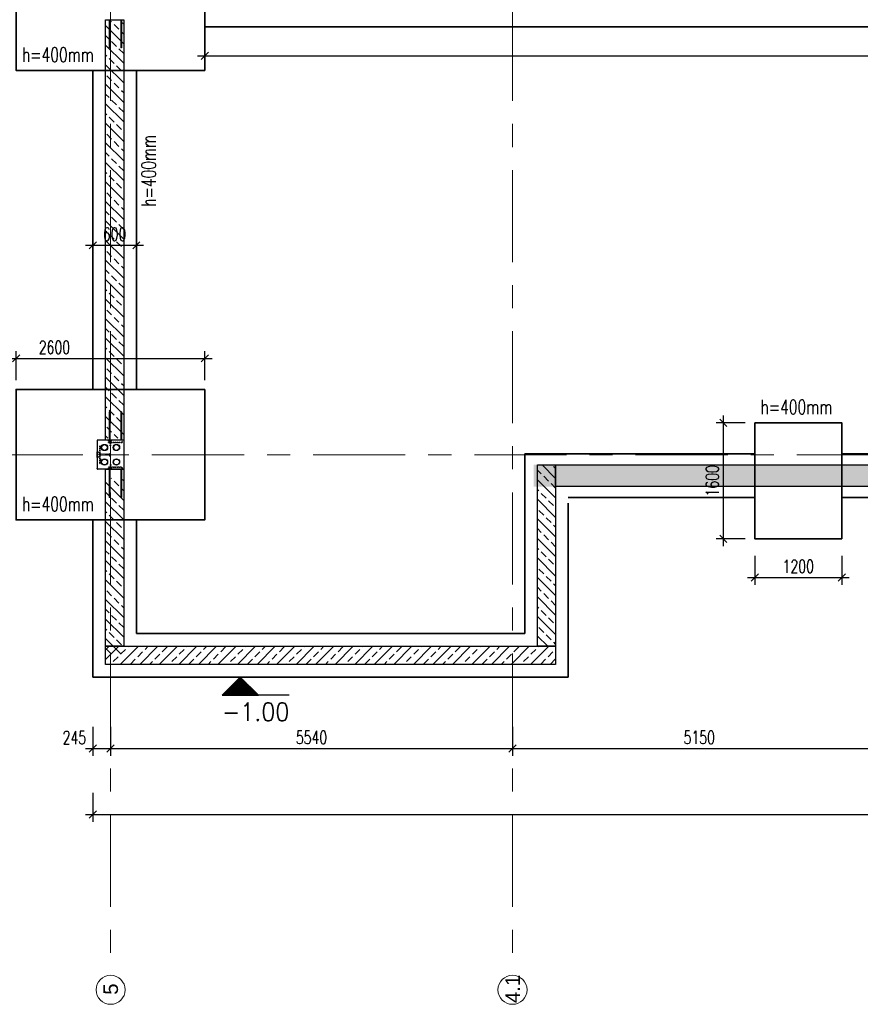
# Model space of a CAD drawing. Header units: millimetres. Extents: x 6071355 to 6728188, y -31956 to 56387.
# Tile 2 of 59: x 6083833 to 6095421, y -31956 to -18377. Entities that reach past the tile are written whole.
import ezdxf

# ---------------------------------------------------------------- set-up
doc = ezdxf.new("R2010")
doc.units = ezdxf.units.MM
doc.header["$MEASUREMENT"] = 0
doc.linetypes.add('DXK_LINE_DOT2', pattern=[3.9198, 1.9599, -1.9599])
doc.linetypes.add('Grid Line', pattern=[2222.5, 1270, -317.5, 317.5, -317.5])
doc.layers.add('A_wymiary', color=7, linetype='Continuous', lineweight=15, true_color=0x848484)
for name, color, linetype in [('BZ_kot', 7, 'Continuous'), ('BZ_MUR_FUND', 8, 'Continuous'), ('ELEMENTY', 7, 'Continuous')]:
    doc.layers.add(name, color=color, linetype=linetype)
for name, color, linetype, lineweight in [('M_ŁAWY', 3, 'Continuous', 35), ('Standard 1350-A_01-RZUT PARTERU LUSTRO2_28_Nowe_MODO_A1_osie-1_Nr_pióra__7_Nr_pióra__7_Nr_pióra__7', 7, 'Continuous', 18), ('Standard 1350-A_01-RZUT PARTERU LUSTRO2_28_Nowe_MODO_A1_osie_Nr_pióra__7_Nr_pióra__7_Nr_pióra__7', 7, 'Continuous', 18)]:
    doc.layers.add(name, color=color, linetype=linetype, lineweight=lineweight)
doc.styles.add('ROMANS', font='romans.shx', dxfattribs={"width": 0.8})
doc.styles.add('STYL_AUTOMATYCZNY_1', font='arial.ttf')
doc.styles.add('wymiar', font='romans.shx', dxfattribs={"width": 0.7})
doc.dimstyles.new('AB_100mm', dxfattribs={"dimscale": 100, "dimtxt": 1.8, "dimasz": 1, "dimexe": 1, "dimexo": 0, "dimtad": 1, "dimrnd": 1, "dimtxsty": 'wymiar', "dimblk": 'OBLIQUE', "dimcen": 2.5, "dimdle": 1, "dimclrd": 4, "dimclre": 4, "dimclrt": 3, "dimadec": 0, "dimazin": 0, "dimtfac": 1, "dimtix": 1, "dimtmove": 2, "dimatfit": 3, "dimfxl": 3, "dimfxlon": 1, "dimarcsym": 0})

# ---------------------------------------------------------------- blocks, each defined once
blk = doc.blocks.new('Part-86624973-182107 - 1482')
at = {"layer": 'ELEMENTY', "color": 2, "linetype": 'Continuous'}
for p, q in [((80630, 37355), (80630, 37720)), ((80630, 37720), (81030, 37720)), ((81030, 37355), (81030, 37720)), ((80630, 37355), (81030, 37355))]:
    blk.add_line(p, q, dxfattribs=at)
blk = doc.blocks.new('Part-86624973-182110 - 1482')
at = {"layer": 'ELEMENTY', "color": 1, "linetype": 'DXK_LINE_DOT2'}
for p, q in [((81030, 37720), (81020, 37720)), ((81020, 37720), (81020, 37710)), ((81030, 37710), (81020, 37710)), ((81030, 37720), (81030, 37710))]:
    blk.add_line(p, q, dxfattribs=at)
blk = doc.blocks.new('Part-86624973-182112 - 1482')
at = {"layer": 'ELEMENTY', "color": 2, "linetype": 'Continuous'}
for radius, start, end in [(43.5, 22.5, 202.5), (40, 337.5, 157.5), (43.5, 202.5, 22.5), (40, 157.5, 337.5)]:
    blk.add_arc((80730, 37455), radius, start, end, dxfattribs=at)
blk = doc.blocks.new('Part-86624973-182152 - 1482')
at = {"layer": 'ELEMENTY', "color": 1, "linetype": 'DXK_LINE_DOT2'}
for p, q in [((80955, 37543), (80955, 37532)), ((80955, 37543), (81015, 37543)), ((80955, 37532), (81015, 37532)), ((81015, 37543), (81015, 37532))]:
    blk.add_line(p, q, dxfattribs=at)
blk = doc.blocks.new('Part-86624973-182138 - 1482')
at = {"layer": 'ELEMENTY', "color": 1, "linetype": 'DXK_LINE_DOT2'}
for p, q in [((80828, 37685), (80828, 37715)), ((80828, 37715), (80832, 37715)), ((80828, 37685), (80832, 37685)), ((80832, 37685), (80832, 37715))]:
    blk.add_line(p, q, dxfattribs=at)
blk = doc.blocks.new('ReinforcementGroup-86624973-182148 - 1482')
at = {"layer": 'ELEMENTY', "color": 1, "linetype": 'Continuous'}
for p, q in [((81030, 37555), (81420, 37555)), ((81030, 37555), (81420, 37555)), ((81030, 37555), (81420, 37555)), ((81030, 37555), (81420, 37555)), ((81030, 37555), (81420, 37555)), ((81030, 37545), (81420, 37545)), ((81030, 37545), (81420, 37545)), ((81030, 37545), (81420, 37545)), ((81030, 37545), (81420, 37545)), ((81030, 37545), (81420, 37545)), ((81420, 37545), (81420, 37555)), ((81420, 37545), (81420, 37555)), ((81420, 37545), (81420, 37555)), ((81420, 37545), (81420, 37555)), ((81420, 37545), (81420, 37555)), ((81030, 37395), (81420, 37395)), ((81030, 37395), (81420, 37395)), ((81030, 37395), (81420, 37395)), ((81030, 37395), (81420, 37395)), ((81030, 37395), (81420, 37395)), ((81030, 37385), (81420, 37385)), ((81030, 37385), (81420, 37385)), ((81030, 37385), (81420, 37385)), ((81030, 37385), (81420, 37385)), ((81030, 37385), (81420, 37385)), ((81420, 37385), (81420, 37395)), ((81420, 37385), (81420, 37395)), ((81420, 37385), (81420, 37395)), ((81420, 37385), (81420, 37395)), ((81420, 37385), (81420, 37395))]:
    blk.add_line(p, q, dxfattribs=at)
blk = doc.blocks.new('Part-86624973-182137 - 1482')
at = {"layer": 'ELEMENTY', "color": 1, "linetype": 'DXK_LINE_DOT2'}
for p, q in [((80870, 37720), (80790, 37720)), ((80790, 37715), (80790, 37720)), ((80870, 37715), (80790, 37715)), ((80870, 37715), (80870, 37720))]:
    blk.add_line(p, q, dxfattribs=at)
blk = doc.blocks.new('Part-86624973-182139 - 1482')
at = {"layer": 'ELEMENTY', "color": 1, "linetype": 'DXK_LINE_DOT2'}
for p, q in [((80955, 37685), (80705, 37685)), ((80705, 37681), (80705, 37685)), ((80955, 37681), (80705, 37681)), ((80955, 37681), (80955, 37685))]:
    blk.add_line(p, q, dxfattribs=at)
blk = doc.blocks.new('Part-86624973-182113 - 1482')
at = {"layer": 'ELEMENTY', "color": 2, "linetype": 'Continuous'}
for radius, start, end in [(43.5, 22.5, 202.5), (43.5, 202.5, 22.5), (40, 157.5, 337.5), (40, 337.5, 157.5)]:
    blk.add_arc((80930, 37620), radius, start, end, dxfattribs=at)
blk = doc.blocks.new('Part-86624973-182111 - 1482')
at = {"layer": 'ELEMENTY', "color": 2, "linetype": 'Continuous'}
for radius, start, end in [(43.5, 22.5, 202.5), (40, 337.5, 157.5), (43.5, 202.5, 22.5), (40, 157.5, 337.5)]:
    blk.add_arc((80930, 37455), radius, start, end, dxfattribs=at)
blk = doc.blocks.new('Part-86624973-182151 - 1482')
at = {"layer": 'ELEMENTY', "color": 1, "linetype": 'DXK_LINE_DOT2'}
for p, q in [((80955, 37543), (80955, 37532)), ((80955, 37543), (81015, 37543)), ((80955, 37532), (81015, 37532)), ((81015, 37543), (81015, 37532))]:
    blk.add_line(p, q, dxfattribs=at)
blk = doc.blocks.new('ReinforcementGroup-86624973-182142 - 1482')
at = {"layer": 'ELEMENTY', "color": 1, "linetype": 'Continuous'}
for p, q in [((80240, 37545), (80240, 37555)), ((80240, 37555), (80630, 37555)), ((80240, 37545), (80240, 37555)), ((80240, 37555), (80630, 37555)), ((80240, 37545), (80240, 37555)), ((80240, 37555), (80630, 37555)), ((80240, 37545), (80240, 37555)), ((80240, 37555), (80630, 37555)), ((80240, 37545), (80240, 37555)), ((80240, 37555), (80630, 37555)), ((80240, 37545), (80630, 37545)), ((80240, 37545), (80630, 37545)), ((80240, 37545), (80630, 37545)), ((80240, 37545), (80630, 37545)), ((80240, 37545), (80630, 37545)), ((80240, 37385), (80240, 37395)), ((80240, 37395), (80630, 37395)), ((80240, 37385), (80240, 37395)), ((80240, 37395), (80630, 37395)), ((80240, 37385), (80240, 37395)), ((80240, 37395), (80630, 37395)), ((80240, 37385), (80240, 37395)), ((80240, 37395), (80630, 37395)), ((80240, 37385), (80240, 37395)), ((80240, 37395), (80630, 37395)), ((80240, 37385), (80630, 37385)), ((80240, 37385), (80630, 37385)), ((80240, 37385), (80630, 37385)), ((80240, 37385), (80630, 37385)), ((80240, 37385), (80630, 37385))]:
    blk.add_line(p, q, dxfattribs=at)
blk = doc.blocks.new('Part-86624973-182114 - 1482')
at = {"layer": 'ELEMENTY', "color": 2, "linetype": 'Continuous'}
for radius, start, end in [(43.5, 22.5, 202.5), (43.5, 202.5, 22.5), (40, 157.5, 337.5), (40, 337.5, 157.5)]:
    blk.add_arc((80730, 37620), radius, start, end, dxfattribs=at)
blk = doc.blocks.new('Part-86624973-182146 - 1482')
at = {"layer": 'ELEMENTY', "color": 1, "linetype": 'DXK_LINE_DOT2'}
for p, q in [((80705, 37543), (80645, 37543)), ((80645, 37532), (80645, 37543)), ((80705, 37532), (80645, 37532)), ((80705, 37532), (80705, 37543))]:
    blk.add_line(p, q, dxfattribs=at)
blk = doc.blocks.new('Part-86624973-182147 - 1482')
at = {"layer": 'ELEMENTY', "color": 1, "linetype": 'DXK_LINE_DOT2'}
for p, q in [((81000, 37565), (81000, 37375)), ((81030, 37565), (81000, 37565)), ((81001, 37376), (81001, 37564)), ((81001, 37564), (81030, 37564)), ((81030, 37564), (81030, 37565)), ((81000, 37375), (81030, 37375)), ((81030, 37376), (81001, 37376)), ((81030, 37375), (81030, 37376))]:
    blk.add_line(p, q, dxfattribs=at)
blk = doc.blocks.new('Part-86624973-182140 - 1482')
at = {"layer": 'ELEMENTY', "color": 2, "linetype": 'Continuous'}
for p, q in [((80885, 37676), (80885, 37680)), ((80885, 37680), (80915, 37680)), ((80885, 37676), (80915, 37676)), ((80915, 37676), (80915, 37680))]:
    blk.add_line(p, q, dxfattribs=at)
blk = doc.blocks.new('Part-86624973-182143 - 1482')
at = {"layer": 'ELEMENTY', "color": 2, "linetype": 'Continuous'}
for p, q in [((80630, 37546), (80630, 37551)), ((80630, 37551), (80631, 37551)), ((80644, 37546), (80630, 37546)), ((80630, 37524), (80630, 37529)), ((80630, 37529), (80644, 37529)), ((80631, 37524), (80630, 37524)), ((80631, 37551), (80631, 37547)), ((80631, 37547), (80645, 37547)), ((80645, 37528), (80631, 37528)), ((80631, 37524), (80631, 37528)), ((80644, 37529), (80644, 37546)), ((80645, 37547), (80645, 37528))]:
    blk.add_line(p, q, dxfattribs=at)
blk = doc.blocks.new('Part-86624973-182136 - 1482')
at = {"layer": 'ELEMENTY', "color": 1, "linetype": 'DXK_LINE_DOT2'}
for p, q in [((80793, 37712), (80792, 37720)), ((80868, 37720), (80792, 37720)), ((80795, 37705), (80793, 37712)), ((80795, 37712), (80794, 37720)), ((80800, 37697), (80795, 37705)), ((80800, 37712), (80799, 37720)), ((80807, 37690), (80800, 37697)), ((80807, 37690), (80814, 37686)), ((80808, 37712), (80808, 37720)), ((80814, 37686), (80820, 37684)), ((80819, 37712), (80818, 37720)), ((80820, 37684), (80823, 37683)), ((80823, 37545), (80823, 37683)), ((80830, 37712), (80830, 37720)), ((80837, 37683), (80841, 37684)), ((80837, 37545), (80837, 37683)), ((80841, 37684), (80847, 37686)), ((80842, 37712), (80842, 37720)), ((80847, 37686), (80853, 37690)), ((80852, 37712), (80852, 37720)), ((80853, 37690), (80861, 37697)), ((80860, 37712), (80861, 37720)), ((80861, 37697), (80865, 37705)), ((80865, 37705), (80867, 37712)), ((80866, 37712), (80866, 37720)), ((80867, 37712), (80868, 37720)), ((80848, 37545), (80813, 37545)), ((80813, 37545), (80813, 37539)), ((80847, 37539), (80813, 37539)), ((80848, 37539), (80847, 37539)), ((80847, 37539), (80847, 37539)), ((80848, 37545), (80848, 37539))]:
    blk.add_line(p, q, dxfattribs=at)
blk = doc.blocks.new('Part-86624973-182141 - 1482')
at = {"layer": 'ELEMENTY', "color": 1, "linetype": 'DXK_LINE_DOT2'}
for p, q in [((80660, 37565), (80630, 37565)), ((80630, 37565), (80630, 37564)), ((80630, 37564), (80659, 37564)), ((80659, 37564), (80659, 37376)), ((80660, 37375), (80660, 37565)), ((80659, 37376), (80630, 37376)), ((80630, 37376), (80630, 37375)), ((80630, 37375), (80660, 37375))]:
    blk.add_line(p, q, dxfattribs=at)
blk = doc.blocks.new('Part-86624973-182144 - 1482')
at = {"layer": 'ELEMENTY', "color": 1, "linetype": 'DXK_LINE_DOT2'}
for p, q in [((80705, 37543), (80645, 37543)), ((80645, 37532), (80645, 37543)), ((80705, 37532), (80645, 37532)), ((80705, 37532), (80705, 37543))]:
    blk.add_line(p, q, dxfattribs=at)
blk = doc.blocks.new('Part-86624973-182145 - 1482')
at = {"layer": 'ELEMENTY', "color": 1, "linetype": 'DXK_LINE_DOT2'}
for p, q in [((80705, 37543), (80645, 37543)), ((80645, 37532), (80645, 37543)), ((80705, 37532), (80645, 37532)), ((80705, 37532), (80705, 37543))]:
    blk.add_line(p, q, dxfattribs=at)
blk = doc.blocks.new('Part-86624973-182149 - 1482')
at = {"layer": 'ELEMENTY', "color": 2, "linetype": 'Continuous'}
for p, q in [((81015, 37528), (81015, 37547)), ((81015, 37547), (81029, 37547)), ((81029, 37528), (81015, 37528)), ((81030, 37546), (81016, 37546)), ((81016, 37546), (81016, 37529)), ((81016, 37529), (81030, 37529)), ((81030, 37551), (81029, 37551)), ((81029, 37551), (81029, 37547)), ((81029, 37524), (81029, 37528)), ((81030, 37524), (81029, 37524)), ((81030, 37551), (81030, 37546)), ((81030, 37529), (81030, 37524))]:
    blk.add_line(p, q, dxfattribs=at)
blk = doc.blocks.new('Part-86624973-182150 - 1482')
at = {"layer": 'ELEMENTY', "color": 1, "linetype": 'DXK_LINE_DOT2'}
for p, q in [((80955, 37543), (80955, 37532)), ((80955, 37543), (81015, 37543)), ((80955, 37532), (81015, 37532)), ((81015, 37543), (81015, 37532))]:
    blk.add_line(p, q, dxfattribs=at)
blk = doc.blocks.new('ReinforcementGroup-86624973-182487 - 1482')
at = {"layer": 'ELEMENTY', "color": 1, "linetype": 'Continuous'}
for p, q in [((74830, 37555), (75220, 37555)), ((74830, 37555), (75220, 37555)), ((74830, 37555), (75220, 37555)), ((74830, 37555), (75220, 37555)), ((74830, 37555), (75220, 37555)), ((74830, 37545), (75220, 37545)), ((74830, 37545), (75220, 37545)), ((74830, 37545), (75220, 37545)), ((74830, 37545), (75220, 37545)), ((74830, 37545), (75220, 37545)), ((75220, 37545), (75220, 37555)), ((75220, 37545), (75220, 37555)), ((75220, 37545), (75220, 37555)), ((75220, 37545), (75220, 37555)), ((75220, 37545), (75220, 37555)), ((74830, 37395), (75220, 37395)), ((74830, 37395), (75220, 37395)), ((74830, 37395), (75220, 37395)), ((74830, 37395), (75220, 37395)), ((74830, 37395), (75220, 37395)), ((74830, 37385), (75220, 37385)), ((74830, 37385), (75220, 37385)), ((74830, 37385), (75220, 37385)), ((74830, 37385), (75220, 37385)), ((74830, 37385), (75220, 37385)), ((75220, 37385), (75220, 37395)), ((75220, 37385), (75220, 37395)), ((75220, 37385), (75220, 37395)), ((75220, 37385), (75220, 37395)), ((75220, 37385), (75220, 37395))]:
    blk.add_line(p, q, dxfattribs=at)
blk = doc.blocks.new('*X8950')
at = {"color": 0}
for p, q in [((-40, 242.8), (-40, 243.5)), ((-39, 241.8), (-39, 243.5)), ((-38, 240.8), (-38, 243.5)), ((-37, 239.8), (-37, 243.5)), ((-36, 238.8), (-36, 243.5)), ((-35, 237.8), (-35, 243.5)), ((-34, 236.8), (-34, 243.5)), ((-33, 235.8), (-33, 243.5)), ((-32, 234.8), (-32, 243.5)), ((-31, 233.8), (-31, 243.5)), ((-30, 232.8), (-30, 243.5)), ((-29, 231.8), (-29, 243.5)), ((-28, 230.8), (-28, 243.5)), ((-27, 229.8), (-27, 243.5)), ((-26, 228.8), (-26, 243.5)), ((-25, 227.8), (-25, 243.5)), ((-24, 226.8), (-24, 243.5)), ((-23, 225.8), (-23, 243.5)), ((-22, 224.8), (-22, 243.5)), ((-21, 223.8), (-21, 243.5)), ((-20, 222.8), (-20, 243.5)), ((-19, 221.8), (-19, 243.5)), ((-18, 220.8), (-18, 243.5)), ((-17, 219.8), (-17, 243.5)), ((-16, 218.8), (-16, 243.5)), ((-15, 217.8), (-15, 243.5)), ((-14, 216.8), (-14, 243.5)), ((-13, 215.8), (-13, 243.5)), ((-12, 214.8), (-12, 243.5)), ((-11, 213.8), (-11, 243.5)), ((-10, 212.8), (-10, 243.5)), ((-9, 211.8), (-9, 243.5)), ((-8, 210.8), (-8, 243.5)), ((-7, 209.8), (-7, 243.5)), ((-6, 208.8), (-6, 243.5)), ((-5, 209.2), (-5, 243.5)), ((-4, 210.2), (-4, 243.5)), ((-3, 211.2), (-3, 243.5)), ((-2, 212.2), (-2, 243.5)), ((-1, 213.2), (-1, 243.5)), ((0, 214.2), (0, 243.5)), ((1, 215.2), (1, 243.5)), ((2, 216.2), (2, 243.5)), ((3, 217.2), (3, 243.5)), ((4, 218.2), (4, 243.5)), ((5, 219.2), (5, 243.5)), ((6, 220.2), (6, 243.5)), ((7, 221.2), (7, 243.5)), ((8, 222.2), (8, 243.5)), ((9, 223.2), (9, 243.5)), ((10, 224.2), (10, 243.5)), ((11, 225.2), (11, 243.5)), ((12, 226.2), (12, 243.5)), ((13, 227.2), (13, 243.5)), ((14, 228.2), (14, 243.5)), ((15, 229.2), (15, 243.5)), ((16, 230.2), (16, 243.5)), ((17, 231.2), (17, 243.5)), ((18, 232.2), (18, 243.5)), ((19, 233.2), (19, 243.5)), ((20, 234.2), (20, 243.5)), ((21, 235.2), (21, 243.5)), ((22, 236.2), (22, 243.5)), ((23, 237.2), (23, 243.5)), ((24, 238.2), (24, 243.5)), ((25, 239.2), (25, 243.5)), ((26, 240.2), (26, 243.5)), ((27, 241.2), (27, 243.5)), ((28, 242.2), (28, 243.5)), ((29, 243.2), (29, 243.5))]:
    blk.add_line(p, q, dxfattribs=at)
blk = doc.blocks.new('EKOT2')
blk.add_lwpolyline([(-35, 35), (35, 35), (0, 0)], close=True)
blk.add_blockref('*X8950', (5.7, -208.5))
at = {"style": 'ROMANS', "width": 0.9}
blk.add_attdef('POZIOM', (-35, 49.6), '', height=35, dxfattribs=at)
blk = doc.blocks.new('_Oblique')
at = {"color": 0, "linetype": 'ByBlock', "lineweight": -2}
blk.add_line((-0.5, -0.5), (0.5, 0.5), dxfattribs=at)
blk = doc.blocks.new('*D12726')
at = {"layer": 'A_wymiary', "color": 4, "lineweight": -2}
for p, q in [((6082849, -24277), (6082849, -27544)), ((6083149, -24377), (6082749, -24377)), ((6083149, -27444), (6082749, -27444))]:
    blk.add_line(p, q, dxfattribs=at)
at = {"layer": 'Defpoints', "color": 0}
for p in [(6083784, -24377), (6082849, -27444), (6084841, -27444)]:
    blk.add_point(p, dxfattribs=at)
at = {"layer": 'A_wymiary', "color": 4, "lineweight": -2, "xscale": 100, "yscale": 100, "zscale": 100}
for p, rotation in [((6082849, -24377), 90), ((6082849, -27444), 270)]:
    blk.add_blockref('_Oblique', p, dxfattribs=dict(at, rotation=rotation))
at = {"layer": 'A_wymiary', "color": 3, "insert": (6082696, -25910), "char_height": 180, "attachment_point": 5, "rotation": 90, "style": 'wymiar'}
blk.add_mtext('3067', dxfattribs=at)
blk = doc.blocks.new('*D12754')
at = {"layer": 'A_wymiary', "color": 4, "lineweight": -2}
for p, q in [((6085086, -28128), (6085086, -28528)), ((6090626, -28128), (6090626, -28528)), ((6084986, -28428), (6090726, -28428))]:
    blk.add_line(p, q, dxfattribs=at)
at = {"layer": 'Defpoints', "color": 0}
for p in [(6085086, -27444), (6090626, -27444), (6090626, -28428)]:
    blk.add_point(p, dxfattribs=at)
at = {"layer": 'A_wymiary', "color": 4, "lineweight": -2, "xscale": 100, "yscale": 100, "zscale": 100, "rotation": 180}
blk.add_blockref('_Oblique', (6085086, -28428), dxfattribs=at)
at = {"layer": 'A_wymiary', "color": 4, "lineweight": -2, "xscale": 100, "yscale": 100, "zscale": 100}
blk.add_blockref('_Oblique', (6090626, -28428), dxfattribs=at)
at = {"layer": 'A_wymiary', "color": 3, "insert": (6087856, -28276), "char_height": 180, "attachment_point": 5, "style": 'wymiar'}
blk.add_mtext('5540', dxfattribs=at)
blk = doc.blocks.new('*D12755')
at = {"layer": 'A_wymiary', "color": 4, "lineweight": -2}
for p, q in [((6090626, -28128), (6090626, -28528)), ((6095776, -28128), (6095776, -28528)), ((6090526, -28428), (6095876, -28428))]:
    blk.add_line(p, q, dxfattribs=at)
at = {"layer": 'Defpoints', "color": 0}
for p in [(6095776, -24966), (6090626, -27444), (6095776, -28428)]:
    blk.add_point(p, dxfattribs=at)
at = {"layer": 'A_wymiary', "color": 4, "lineweight": -2, "xscale": 100, "yscale": 100, "zscale": 100, "rotation": 180}
blk.add_blockref('_Oblique', (6090626, -28428), dxfattribs=at)
at = {"layer": 'A_wymiary', "color": 4, "lineweight": -2, "xscale": 100, "yscale": 100, "zscale": 100}
blk.add_blockref('_Oblique', (6095776, -28428), dxfattribs=at)
at = {"layer": 'A_wymiary', "color": 3, "insert": (6093201, -28276), "char_height": 180, "attachment_point": 5, "style": 'wymiar'}
blk.add_mtext('5150', dxfattribs=at)
blk = doc.blocks.new('*D12762')
at = {"layer": 'A_wymiary', "color": 4, "lineweight": -2}
for p, q in [((6084841, -28128), (6084841, -28528)), ((6085086, -28128), (6085086, -28528)), ((6084741, -28428), (6085186, -28428))]:
    blk.add_line(p, q, dxfattribs=at)
at = {"layer": 'Defpoints', "color": 0}
for p in [(6084841, -27444), (6085086, -27444), (6085086, -28428)]:
    blk.add_point(p, dxfattribs=at)
at = {"layer": 'A_wymiary', "color": 4, "lineweight": -2, "xscale": 100, "yscale": 100, "zscale": 100, "rotation": 180}
blk.add_blockref('_Oblique', (6084841, -28428), dxfattribs=at)
at = {"layer": 'A_wymiary', "color": 4, "lineweight": -2, "xscale": 100, "yscale": 100, "zscale": 100}
blk.add_blockref('_Oblique', (6085086, -28428), dxfattribs=at)
at = {"layer": 'A_wymiary', "color": 3, "insert": (6084587, -28277), "char_height": 180, "attachment_point": 5, "style": 'wymiar'}
blk.add_mtext('245', dxfattribs=at)
blk = doc.blocks.new('*D12763')
at = {"layer": 'A_wymiary', "color": 4, "lineweight": -2}
for p, q in [((6084841, -29038), (6084841, -29438)), ((6120641, -29038), (6120641, -29438)), ((6084741, -29338), (6120741, -29338))]:
    blk.add_line(p, q, dxfattribs=at)
at = {"layer": 'Defpoints', "color": 0}
for p in [(6084841, -27444), (6120641, -28128), (6120641, -29338)]:
    blk.add_point(p, dxfattribs=at)
at = {"layer": 'A_wymiary', "color": 4, "lineweight": -2, "xscale": 100, "yscale": 100, "zscale": 100, "rotation": 180}
blk.add_blockref('_Oblique', (6084841, -29338), dxfattribs=at)
at = {"layer": 'A_wymiary', "color": 4, "lineweight": -2, "xscale": 100, "yscale": 100, "zscale": 100}
blk.add_blockref('_Oblique', (6120641, -29338), dxfattribs=at)
at = {"layer": 'A_wymiary', "color": 3, "insert": (6102741, -29185), "char_height": 180, "attachment_point": 5, "style": 'wymiar'}
blk.add_mtext('35800', dxfattribs=at)
blk = doc.blocks.new('*D12764')
at = {"layer": 'A_wymiary', "color": 4, "lineweight": -2}
for p, q in [((6082061, 51768), (6081661, 51768)), ((6081761, -27544), (6081761, 51868)), ((6082061, -27444), (6081661, -27444))]:
    blk.add_line(p, q, dxfattribs=at)
at = {"layer": 'Defpoints', "color": 0}
for p in [(6081761, 51768), (6084034, 51768), (6084841, -27444)]:
    blk.add_point(p, dxfattribs=at)
at = {"layer": 'A_wymiary', "color": 4, "lineweight": -2, "xscale": 100, "yscale": 100, "zscale": 100}
for p, rotation in [((6081761, 51768), 90), ((6081761, -27444), 270)]:
    blk.add_blockref('_Oblique', p, dxfattribs=dict(at, rotation=rotation))
at = {"layer": 'A_wymiary', "color": 3, "insert": (6081609, 12162), "char_height": 180, "attachment_point": 5, "rotation": 90, "style": 'wymiar'}
blk.add_mtext('79212', dxfattribs=at)
blk = doc.blocks.new('*D12768')
at = {"layer": 'A_wymiary', "color": 4, "lineweight": -2}
for p, q in [((6083784, -23348), (6083784, -22948)), ((6086384, -23348), (6086384, -22948)), ((6083684, -23048), (6086484, -23048))]:
    blk.add_line(p, q, dxfattribs=at)
at = {"layer": 'Defpoints', "color": 0}
for p in [(6086384, -23048), (6083784, -23475), (6086384, -23475)]:
    blk.add_point(p, dxfattribs=at)
at = {"layer": 'A_wymiary', "color": 4, "lineweight": -2, "xscale": 100, "yscale": 100, "zscale": 100, "rotation": 180}
blk.add_blockref('_Oblique', (6083784, -23048), dxfattribs=at)
at = {"layer": 'A_wymiary', "color": 4, "lineweight": -2, "xscale": 100, "yscale": 100, "zscale": 100}
blk.add_blockref('_Oblique', (6086384, -23048), dxfattribs=at)
at = {"layer": 'A_wymiary', "color": 3, "insert": (6084312, -22896), "char_height": 180, "attachment_point": 5, "style": 'wymiar'}
blk.add_mtext('2600', dxfattribs=at)
blk = doc.blocks.new('*D12792')
at = {"layer": 'A_wymiary', "color": 4, "lineweight": -2}
for p, q in [((6084841, -21365), (6084841, -21589)), ((6085441, -21365), (6085441, -21589)), ((6084741, -21489), (6085541, -21489))]:
    blk.add_line(p, q, dxfattribs=at)
at = {"layer": 'Defpoints', "color": 0}
for p in [(6084841, -21365), (6085441, -21365), (6085441, -21489)]:
    blk.add_point(p, dxfattribs=at)
at = {"layer": 'A_wymiary', "color": 4, "lineweight": -2, "xscale": 100, "yscale": 100, "zscale": 100, "rotation": 180}
blk.add_blockref('_Oblique', (6084841, -21489), dxfattribs=at)
at = {"layer": 'A_wymiary', "color": 4, "lineweight": -2, "xscale": 100, "yscale": 100, "zscale": 100}
blk.add_blockref('_Oblique', (6085441, -21489), dxfattribs=at)
at = {"layer": 'A_wymiary', "color": 3, "insert": (6085141, -21336), "char_height": 180, "attachment_point": 5, "style": 'wymiar'}
blk.add_mtext('600', dxfattribs=at)
blk = doc.blocks.new('*D12799')
at = {"layer": 'A_wymiary', "color": 4, "lineweight": -2}
for p, q in [((6093533, -25636), (6093533, -23836)), ((6093833, -23936), (6093433, -23936)), ((6093833, -25536), (6093433, -25536))]:
    blk.add_line(p, q, dxfattribs=at)
at = {"layer": 'Defpoints', "color": 0}
for p in [(6093533, -23936), (6093966, -23936), (6093966, -25536)]:
    blk.add_point(p, dxfattribs=at)
at = {"layer": 'A_wymiary', "color": 4, "lineweight": -2, "xscale": 100, "yscale": 100, "zscale": 100}
for p, rotation in [((6093533, -23936), 90), ((6093533, -25536), 270)]:
    blk.add_blockref('_Oblique', p, dxfattribs=dict(at, rotation=rotation))
at = {"layer": 'A_wymiary', "color": 3, "insert": (6093381, -24736), "char_height": 180, "attachment_point": 5, "rotation": 90, "style": 'wymiar'}
blk.add_mtext('1600', dxfattribs=at)
blk = doc.blocks.new('*D12800')
at = {"layer": 'A_wymiary', "color": 4, "lineweight": -2}
for p, q in [((6093966, -25769), (6093966, -26169)), ((6095166, -25769), (6095166, -26169)), ((6093866, -26069), (6095266, -26069))]:
    blk.add_line(p, q, dxfattribs=at)
at = {"layer": 'Defpoints', "color": 0}
for p in [(6093966, -25536), (6095166, -25536), (6095166, -26069)]:
    blk.add_point(p, dxfattribs=at)
at = {"layer": 'A_wymiary', "color": 4, "lineweight": -2, "xscale": 100, "yscale": 100, "zscale": 100, "rotation": 180}
blk.add_blockref('_Oblique', (6093966, -26069), dxfattribs=at)
at = {"layer": 'A_wymiary', "color": 4, "lineweight": -2, "xscale": 100, "yscale": 100, "zscale": 100}
blk.add_blockref('_Oblique', (6095166, -26069), dxfattribs=at)
at = {"layer": 'A_wymiary', "color": 3, "insert": (6094566, -25916), "char_height": 180, "attachment_point": 5, "style": 'wymiar'}
blk.add_mtext('1200', dxfattribs=at)
blk = doc.blocks.new('*D12884')
at = {"layer": 'A_wymiary', "color": 4, "lineweight": -2}
for p, q in [((6086384, -18577), (6086384, -18977)), ((6114842, -18577), (6114842, -18977)), ((6086284, -18877), (6114942, -18877))]:
    blk.add_line(p, q, dxfattribs=at)
at = {"layer": 'Defpoints', "color": 0}
for p in [(6086384, -18477), (6114842, -18477), (6114842, -18877)]:
    blk.add_point(p, dxfattribs=at)
at = {"layer": 'A_wymiary', "color": 4, "lineweight": -2, "xscale": 100, "yscale": 100, "zscale": 100, "rotation": 180}
blk.add_blockref('_Oblique', (6086384, -18877), dxfattribs=at)
at = {"layer": 'A_wymiary', "color": 4, "lineweight": -2, "xscale": 100, "yscale": 100, "zscale": 100}
blk.add_blockref('_Oblique', (6114842, -18877), dxfattribs=at)
at = {"layer": 'A_wymiary', "color": 3, "insert": (6100613, -18725), "char_height": 180, "attachment_point": 5, "style": 'wymiar'}
blk.add_mtext('28459', dxfattribs=at)

msp = doc.modelspace()

# ---------------------------------------------------------------- hatches: boundary and pattern name
at = {"layer": 'BZ_MUR_FUND', "transparency": 33554687}
h = msp.add_hatch(dxfattribs=at)
h.set_pattern_fill('ANSI33', color=256, scale=30, angle=270, style=0)
h.set_pattern_definition([(315, (6183804.4, -26726.64), (134.70384, 134.70384), []), (315, (6183804.4, -26861.34), (134.70384, 134.70384), [95.25, -47.625])])
h.paths.add_polyline_path([(6085016.364, -24150.154), (6085016.364, -18402.195), (6085266.364, -18402.195), (6085266.364, -24150.123)])
h = msp.add_hatch(dxfattribs=at)
h.set_pattern_fill('ANSI33', color=256, scale=30, style=0)
h.set_pattern_definition([(225, (6017351.1, -179552.04), (134.70384, -134.70384), []), (225, (6017216.4, -179552.04), (134.70384, -134.70384), [95.25, -47.625])])
h.paths.add_polyline_path([(6116053.18, -24516.123), (6116053.18, -24816.123), (6090919.308, -24816.123), (6090919.308, -24516.123)])
h = msp.add_hatch(dxfattribs=at)
h.set_pattern_fill('ANSI33', color=256, scale=30, angle=270, style=0)
h.set_pattern_definition([(315, (6177839.85, -32924.57), (134.70384, 134.70384), []), (315, (6177839.85, -33059.27), (134.70384, 134.70384), [95.25, -47.625])])
h.paths.add_polyline_path([(6091220.921, -27018.748), (6090970.921, -27018.748), (6090970.921, -24516.123), (6091220.921, -24516.123)])
h = msp.add_hatch(dxfattribs=at)
h.set_pattern_fill('ANSI33', color=256, scale=30, angle=270, style=0)
h.set_pattern_definition([(315, (6183804.4, -33024.57), (134.70384, 134.70384), []), (315, (6183804.4, -33159.27), (134.70384, 134.70384), [95.25, -47.625])])
h.paths.add_polyline_path([(6085016.365, -27118.748), (6085016.364, -24700.123), (6085266.364, -24700.123), (6085266.364, -27118.748)])
h = msp.add_hatch(dxfattribs=at)
h.set_pattern_fill('ANSI33', color=256, scale=30, style=0)
h.set_pattern_definition([(225, (6020734.05, -182004.66), (134.70384, -134.70384), []), (225, (6020599.35, -182004.66), (134.70384, -134.70384), [95.25, -47.625])])
h.paths.add_polyline_path([(6091220.921, -27268.748), (6085016.365, -27268.748), (6085016.365, -27018.748), (6091220.921, -27018.747)])

# ---------------------------------------------------------------- linework, layer by layer
at = {"layer": 'BZ_kot'}
msp.add_lwpolyline([(6087545.93, -27693.748), (6087113.787, -27693.748)], dxfattribs=at)
at = {"layer": 'BZ_MUR_FUND', "transparency": 33554687}
for points in [[(6085266.364, -18377.195), (6085266.364, -24175.123), (6085016.364, -24175.157), (6085016.364, -18377.195)], [(6085266.364, -24575.123), (6085266.364, -27018.748), (6085016.364, -27018.748), (6085016.364, -24575.123)], [(6091220.921, -24516.123), (6091220.921, -27018.748), (6090970.921, -27018.748), (6090970.921, -24516.123)], [(6091220.921, -24516.123), (6116354.794, -24516.123), (6116354.794, -24816.123), (6091220.921, -24816.123)], [(6085016.365, -27018.748), (6091220.921, -27018.748), (6091220.921, -27268.748), (6085016.365, -27268.748)]]:
    msp.add_lwpolyline(points, close=True, dxfattribs=at)
at = {"layer": 'M_ŁAWY', "color": 4}
for p, q in [((6110686.364, -18477.138), (6086383.866, -18477.138)), ((6084841.357, -23475.123), (6084841.357, -19077.195)), ((6085441.364, -23475.123), (6085441.364, -19077.195)), ((6090795.921, -26843.748), (6090795.921, -24366.123)), ((6091395.921, -25047.123), (6091395.921, -27443.748)), ((6084841.357, -27443.748), (6084841.357, -25275.123)), ((6085441.364, -26843.748), (6085441.364, -25275.123)), ((6085441.364, -26843.748), (6090795.921, -26843.748)), ((6091395.921, -27443.748), (6084841.357, -27443.748))]:
    msp.add_line(p, q, dxfattribs=at)
for points in [[(6086383.866, -17277.195), (6083783.866, -17277.195), (6083783.866, -19077.195), (6086383.866, -19077.195), (6086383.866, -17277.195)], [(6086383.866, -23475.123), (6083783.866, -23475.123), (6083783.866, -25275.123), (6086383.866, -25275.123), (6086383.866, -23475.123)], [(6093965.865, -24366.123), (6090795.921, -24366.123)], [(6097275.837, -24366.123), (6095165.865, -24366.123)], [(6093965.865, -24966.123), (6091395.921, -24966.123)], [(6097275.837, -24966.123), (6095165.865, -24966.123)]]:
    msp.add_lwpolyline(points, dxfattribs=at)
at = {"layer": 'M_ŁAWY', "color": 4, "elevation": 0}
msp.add_lwpolyline([(6093965.865, -23936.123), (6093965.865, -25536.123), (6095165.865, -25536.123), (6095165.865, -23936.123)], close=True, dxfattribs=at)
at = {"layer": 'Standard 1350-A_01-RZUT PARTERU LUSTRO2_28_Nowe_MODO_A1_osie-1_Nr_pióra__7_Nr_pióra__7_Nr_pióra__7', "color": 7, "linetype": 'Grid Line', "lineweight": 18}
for p, q in [((6085086.364, 55114.428), (6085086.364, -31556.201)), ((6090626.364, 55114.428), (6090626.364, -31556.201)), ((6124708.5, -24377.166), (6079489.176, -24377.166))]:
    msp.add_line(p, q, dxfattribs=at)
at = {"layer": 'Standard 1350-A_01-RZUT PARTERU LUSTRO2_28_Nowe_MODO_A1_osie_Nr_pióra__7_Nr_pióra__7_Nr_pióra__7', "color": 7, "linetype": 'Continuous', "lineweight": 18}
for centre in [(6085086.364, -31756.201), (6090626.364, -31756.201)]:
    msp.add_circle(centre, 200, dxfattribs=at)

# ---------------------------------------------------------------- block references
at = {"xscale": -1, "rotation": 89.99999999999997}
for name in ['ReinforcementGroup-86624973-182487 - 1482', 'ReinforcementGroup-86624973-182142 - 1482', 'Part-86624973-182107 - 1482', 'Part-86624973-182139 - 1482', 'Part-86624973-182114 - 1482', 'Part-86624973-182141 - 1482', 'Part-86624973-182143 - 1482', 'Part-86624973-182146 - 1482', 'Part-86624973-182144 - 1482', 'Part-86624973-182145 - 1482', 'Part-86624973-182112 - 1482', 'Part-86624973-182137 - 1482', 'Part-86624973-182136 - 1482', 'Part-86624973-182138 - 1482', 'Part-86624973-182140 - 1482', 'Part-86624973-182113 - 1482', 'Part-86624973-182111 - 1482', 'Part-86624973-182110 - 1482', 'Part-86624973-182147 - 1482', 'ReinforcementGroup-86624973-182148 - 1482', 'Part-86624973-182149 - 1482', 'Part-86624973-182152 - 1482', 'Part-86624973-182151 - 1482', 'Part-86624973-182150 - 1482']:
    msp.add_blockref(name, (6122621.38, 56452.981), dxfattribs=at)
at = {"layer": 'BZ_kot'}
ref = msp.add_blockref('EKOT2', (6086873.197, -27443.748), dxfattribs=dict(at, xscale=-7.142857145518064, yscale=7.142857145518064, zscale=7.142857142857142, rotation=180))
ref.add_attrib('POZIOM', '-1.00', (6086623.197, -28047.854), dxfattribs={"layer": '0', "height": 250, "style": 'ROMANS', "width": 0.9})

# ---------------------------------------------------------------- texts
at = {"layer": 'A_wymiary', "color": 3, "style": 'wymiar', "width": 0.7}
for p in [(6083864.089, -18959.119), (6094046.088, -23818.047, 0), (6083864.089, -25157.047)]:
    msp.add_text('h=400mm', height=200, dxfattribs=at).set_placement(p)
msp.add_text('h=400mm', height=200, rotation=90, dxfattribs=at).set_placement((6085709.664, -20955.982))
at = {"layer": 'Standard 1350-A_01-RZUT PARTERU LUSTRO2_28_Nowe_MODO_A1_osie_Nr_pióra__7_Nr_pióra__7_Nr_pióra__7', "color": 7, "linetype": 'Continuous', "lineweight": 18, "char_height": 200, "attachment_point": 3, "rotation": 90, "style": 'STYL_AUTOMATYCZNY_1'}
for s, insert in [('\\A1;{\\pqr;\\fArial|b0|i0|c238|p0;\\W1.000000;4.1}', (6090528.747, -31549.58)), ('\\A1;{\\pqr;\\fArial|b0|i0|c238|p0;\\W1.000000;5}', (6084987.547, -31669.08))]:
    msp.add_mtext(s, dxfattribs=dict(at, insert=insert))

# ---------------------------------------------------------------- dimensions: what is measured, and where the dimension line sits
at = {"layer": 'A_wymiary'}
dim = msp.add_linear_dim(base=(6081761.199, 51767.834), p1=(6084841.357, -27443.748), p2=(6084033.942, 51767.834), angle=90, dimstyle='AB_100mm', override={"dimpost": '', "dimtxsty": 'wymiar'}, dxfattribs=at)
dim.commit()
dim.dimension.update_dxf_attribs({"geometry": '*D12764', "text_midpoint": (6081608.699, 12162.043)})
for base, p1, p2, picture, middle in [((6114842.42, -18877.065), (6086383.866, -18477.138), (6114842.42, -18477.166), '*D12884', (6100613.143, -18724.565)), ((6085441.364, -21488.867), (6084841.357, -21364.787), (6085441.364, -21364.787), '*D12792', (6085141.361, -21336.367)), ((6095776.364, -28428.115), (6090626.364, -27443.748), (6095776.364, -24966.123), '*D12755', (6093201.364, -28275.615)), ((6095165.865, -26068.829), (6093965.865, -25536.123, 0), (6095165.865, -25536.123, 0), '*D12800', (6094565.865, -25916.329))]:
    dim = msp.add_linear_dim(base=base, p1=p1, p2=p2, dimstyle='AB_100mm', dxfattribs=at)
    dim.commit()
    dim.dimension.update_dxf_attribs({"geometry": picture, "text_midpoint": middle})
dim = msp.add_linear_dim(base=(6086383.866, -23048.011), p1=(6083783.866, -23475.123), p2=(6086383.866, -23475.123), dimstyle='AB_100mm', dxfattribs=at)
dim.commit()
dim.dimension.update_dxf_attribs({"geometry": '*D12768', "text_midpoint": (6084311.673, -22895.511), "dimtype": 160})
for base, p1, p2, picture, middle in [((6093533.085, -23936.123), (6093965.865, -25536.123, 0), (6093965.865, -23936.123, 0), '*D12799', (6093380.585, -24736.123)), ((6082848.957, -27443.748), (6083783.866, -24377.166), (6084841.357, -27443.748), '*D12726', (6082696.457, -25910.457))]:
    dim = msp.add_linear_dim(base=base, p1=p1, p2=p2, angle=90, dimstyle='AB_100mm', dxfattribs=at)
    dim.commit()
    dim.dimension.update_dxf_attribs({"geometry": picture, "text_midpoint": middle})
dim = msp.add_linear_dim(base=(6085086.364, -28428.115), p1=(6084841.357, -27443.748), p2=(6085086.364, -27443.748), dimstyle='AB_100mm', override={"dimpost": '', "dimtxsty": 'wymiar'}, dxfattribs=at)
dim.commit()
dim.dimension.update_dxf_attribs({"geometry": '*D12762', "text_midpoint": (6084587.143, -28276.888), "dimtype": 160})
for base, p1, p2, picture, middle in [((6120641.364, -29337.811), (6084841.357, -27443.748), (6120641.364, -28128.115), '*D12763', (6102741.361, -29185.311)), ((6090626.364, -28428.115), (6085086.364, -27443.748), (6090626.364, -27443.748), '*D12754', (6087856.364, -28275.615))]:
    dim = msp.add_linear_dim(base=base, p1=p1, p2=p2, dimstyle='AB_100mm', override={"dimpost": '', "dimtxsty": 'wymiar'}, dxfattribs=at)
    dim.commit()
    dim.dimension.update_dxf_attribs({"geometry": picture, "text_midpoint": middle})

doc.saveas('drawing.dxf')
